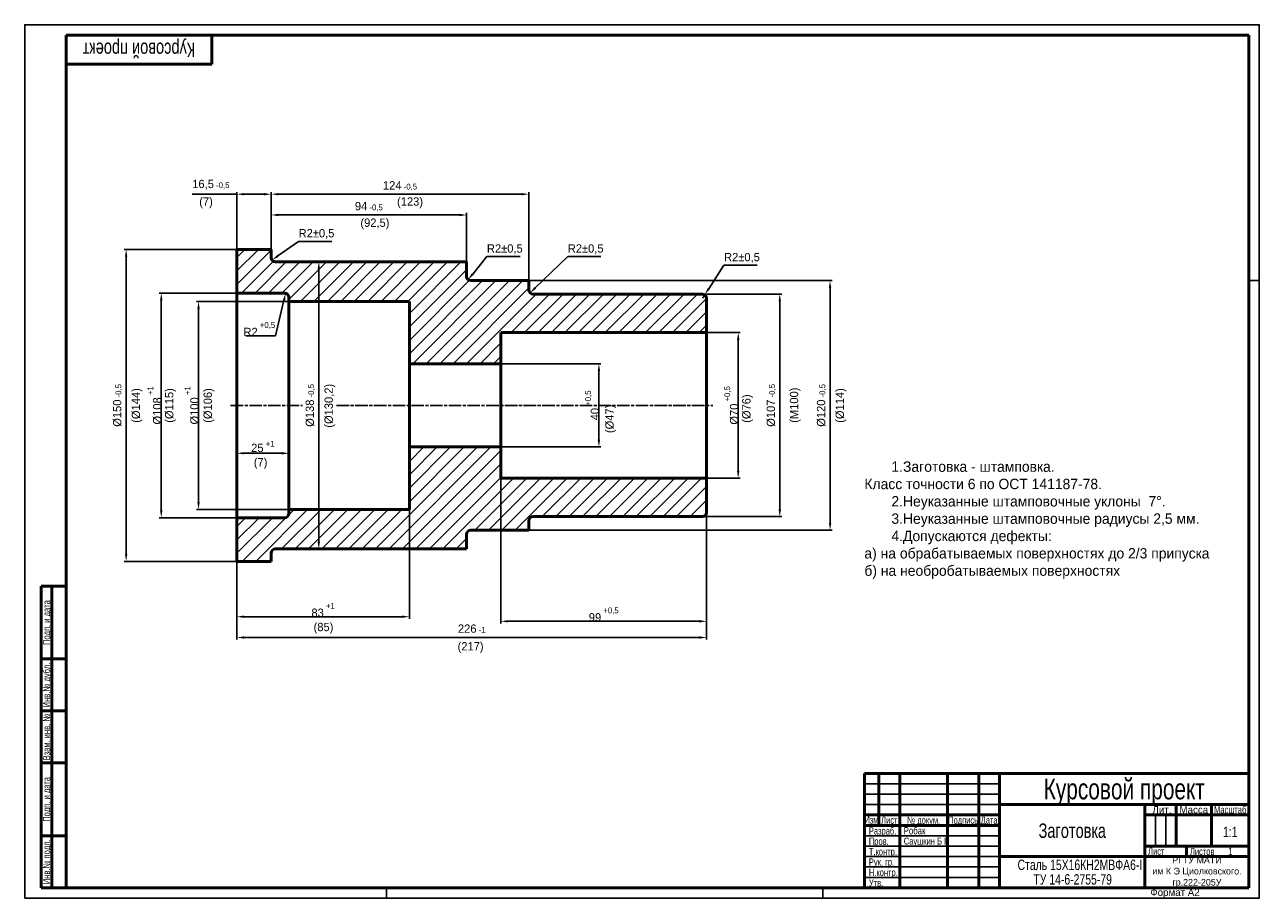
# Model space of a CAD drawing. Header units: millimetres. Extents: x 0 to 594, y 0 to 420.
import ezdxf
from ezdxf.enums import TextEntityAlignment as Align

# ---------------------------------------------------------------- set-up
doc = ezdxf.new("R2010")
doc.units = ezdxf.units.MM
doc.linetypes.add('AM_ISO08W050x2', pattern=[9, 6, -0.75, 1.5, -0.75])
for name, color, linetype, lineweight in [('AM_0', 7, 'Continuous', 50), ('AM_5', 3, 'Continuous', 25), ('AM_6', 2, 'Continuous', 35), ('AM_7', 4, 'AM_ISO08W050x2', 25), ('AM_8', 1, 'Continuous', 25)]:
    doc.layers.add(name, color=color, linetype=linetype, lineweight=lineweight)
doc.styles.get("Standard").update_dxf_attribs({"font": 'aaa.shx'})
doc.dimstyles.new('AM_ISO', dxfattribs={"dimtxt": 4, "dimasz": 3.5, "dimexe": 1, "dimexo": 0, "dimgap": 1.25, "dimtad": 1, "dimzin": 9, "dimtxsty": 'Standard', "dimcen": 0, "dimclrd": 3, "dimclre": 3, "dimclrt": 7, "dimadec": 0, "dimazin": 3, "dimtp": 0.1, "dimtm": 0.1, "dimtfac": 0.71, "dimtmove": 0, "dimatfit": 2, "dimldrblk": 'Сварка пр', "dimfxl": 0, "dimlwd": -1, "dimlwe": -1, "dimarcsym": 0})
doc.dimstyles.new('AM_ISO$4', dxfattribs={"dimtxt": 4, "dimasz": 3.5, "dimexe": 1, "dimexo": 0, "dimgap": 1.25, "dimtad": 1, "dimtoh": 1, "dimzin": 9, "dimtxsty": 'Standard', "dimcen": 0, "dimclrd": 3, "dimclre": 3, "dimclrt": 7, "dimadec": 0, "dimazin": 3, "dimtp": 0.1, "dimtm": 0.1, "dimtfac": 0.71, "dimtmove": 0, "dimatfit": 2, "dimldrblk": 'Сварка пр', "dimfxl": 0, "dimlwd": -1, "dimlwe": -1, "dimarcsym": 0})

# ---------------------------------------------------------------- blocks, each defined once
blk = doc.blocks.new('*D4')
at = {"layer": 'AM_5', "color": 3}
for p, q in [((102.09, 182.94), (102.09, 214.92)), ((105.59, 213.92), (123.59, 213.92)), ((127.09, 186.94), (127.09, 214.92))]:
    blk.add_line(p, q, dxfattribs=at)
for points in [[(105.59, 214.5), (105.59, 213.33), (102.09, 213.92)], [(123.59, 214.5), (123.59, 213.33), (127.09, 213.92)]]:
    blk.add_solid(points, dxfattribs=at)
at = {"layer": 'Defpoints', "color": 0}
for p in [(127.09, 213.92), (127.09, 186.94), (102.09, 182.94)]:
    blk.add_point(p, dxfattribs=at)
at = {"layer": 'AM_5', "color": 7, "insert": (114.59, 217.17), "char_height": 4, "attachment_point": 5}
blk.add_mtext('\\A1;25{}{\\A1;{\\H0.7x;\\C2;\\S +1^ ;}}', dxfattribs=at)
blk = doc.blocks.new('Сварка пр')
blk.add_hatch(color=3).paths.add_polyline_path([(-1.2, 0), (-1.2, -0.2), (0, 0)])
at = {"color": 3}
blk.add_lwpolyline([(0, 0), (-1.2, 0), (-1.2, -0.2), (0, 0)], dxfattribs=at)
blk = doc.blocks.new('*D5')
at = {"layer": 'AM_5', "color": 3}
for p, q in [((120.62, 270.37), (124.74, 287.48)), ((106.4, 270.37), (120.62, 270.37))]:
    blk.add_line(p, q, dxfattribs=at)
blk.add_solid([(124.17, 287.62), (125.3, 287.35), (125.56, 290.88)], dxfattribs=at)
at = {"layer": 'Defpoints', "color": 0}
for p in [(125.09, 288.94), (125.56, 290.88)]:
    blk.add_point(p, dxfattribs=at)
at = {"layer": 'AM_5', "color": 7, "insert": (112.89, 273.63), "char_height": 4, "attachment_point": 5}
blk.add_mtext('R2{}{\\A1;{\\H0.7x;\\C2;\\S +0,5^ ;}}', dxfattribs=at)
blk = doc.blocks.new('*D6')
at = {"layer": 'AM_5', "color": 3}
for p, q in [((127.09, 286.94), (82.64, 286.94)), ((83.64, 283.44), (83.64, 190.44)), ((127.09, 186.94), (82.64, 186.94))]:
    blk.add_line(p, q, dxfattribs=at)
for points in [[(83.05, 283.44), (84.22, 283.44), (83.64, 286.94)], [(83.05, 190.44), (84.22, 190.44), (83.64, 186.94)]]:
    blk.add_solid(points, dxfattribs=at)
at = {"layer": 'Defpoints', "color": 0}
for p in [(127.09, 286.94), (83.64, 186.94), (127.09, 186.94)]:
    blk.add_point(p, dxfattribs=at)
at = {"layer": 'AM_5', "color": 7, "insert": (80.39, 236.94), "char_height": 4, "attachment_point": 5, "rotation": 90}
blk.add_mtext('%%c100{}{\\A1;{\\H0.7x;\\C2;\\S +1^ ;}}', dxfattribs=at)
blk = doc.blocks.new('*D7')
at = {"layer": 'AM_5', "color": 3}
for p, q in [((102.09, 290.94), (64.71, 290.94)), ((65.71, 186.44), (65.71, 287.44)), ((102.09, 182.94), (64.71, 182.94))]:
    blk.add_line(p, q, dxfattribs=at)
for points in [[(65.13, 287.44), (66.3, 287.44), (65.71, 290.94)], [(65.13, 186.44), (66.3, 186.44), (65.71, 182.94)]]:
    blk.add_solid(points, dxfattribs=at)
at = {"layer": 'Defpoints', "color": 0}
for p in [(65.71, 290.94), (102.09, 290.94), (102.09, 182.94)]:
    blk.add_point(p, dxfattribs=at)
at = {"layer": 'AM_5', "color": 7, "insert": (62.46, 236.94), "char_height": 4, "attachment_point": 5, "rotation": 90}
blk.add_mtext('%%c108{}{\\A1;{\\H0.7x;\\C2;\\S +1^ ;}}', dxfattribs=at)
blk = doc.blocks.new('*D8')
at = {"layer": 'AM_5', "color": 3}
for p, q in [((102.09, 311.94), (47.81, 311.94)), ((48.81, 165.44), (48.81, 308.44)), ((102.09, 161.94), (47.81, 161.94))]:
    blk.add_line(p, q, dxfattribs=at)
for points in [[(48.23, 308.44), (49.4, 308.44), (48.81, 311.94)], [(48.23, 165.44), (49.4, 165.44), (48.81, 161.94)]]:
    blk.add_solid(points, dxfattribs=at)
at = {"layer": 'Defpoints', "color": 0}
for p in [(48.81, 311.94), (102.09, 311.94), (102.09, 161.94)]:
    blk.add_point(p, dxfattribs=at)
at = {"layer": 'AM_5', "color": 7, "insert": (44.56, 236.94), "char_height": 4, "attachment_point": 5, "rotation": 90}
blk.add_mtext('%%c150{}{\\A1;{\\H1.5x;}{\\H0.7x;\\C2;\\S^  -0,5;}}', dxfattribs=at)
blk = doc.blocks.new('*D9')
at = {"layer": 'AM_5', "color": 3}
for p, q in [((102.09, 311.94), (102.09, 339.5)), ((118.59, 311.94), (118.59, 339.5)), ((102.09, 338.5), (80.56, 338.5)), ((115.09, 338.5), (105.59, 338.5))]:
    blk.add_line(p, q, dxfattribs=at)
for points in [[(105.59, 339.08), (105.59, 337.91), (102.09, 338.5)], [(115.09, 339.08), (115.09, 337.91), (118.59, 338.5)]]:
    blk.add_solid(points, dxfattribs=at)
at = {"layer": 'Defpoints', "color": 0}
for p in [(102.09, 338.5), (102.09, 311.94), (118.59, 311.94)]:
    blk.add_point(p, dxfattribs=at)
at = {"layer": 'AM_5', "color": 7, "insert": (89.58, 343.05), "char_height": 4, "attachment_point": 5}
blk.add_mtext('16,5{}{\\A1;{\\H1.5x;}{\\H0.7x;\\C2;\\S^  -0,5;}}', dxfattribs=at)
blk = doc.blocks.new('*D10')
at = {"layer": 'AM_5', "color": 3}
for p, q in [((118.59, 311.94), (118.59, 329.5)), ((122.09, 328.5), (209.09, 328.5)), ((212.59, 305.94), (212.59, 329.5))]:
    blk.add_line(p, q, dxfattribs=at)
for points in [[(122.09, 329.08), (122.09, 327.91), (118.59, 328.5)], [(209.09, 329.08), (209.09, 327.91), (212.59, 328.5)]]:
    blk.add_solid(points, dxfattribs=at)
at = {"layer": 'Defpoints', "color": 0}
for p in [(212.59, 328.5), (118.59, 311.94), (212.59, 305.94)]:
    blk.add_point(p, dxfattribs=at)
at = {"layer": 'AM_5', "color": 7, "insert": (165.59, 332.75), "char_height": 4, "attachment_point": 5}
blk.add_mtext('94{}{\\A1;{\\H1.5x;}{\\H0.7x;\\C2;\\S^  -0,5;}}', dxfattribs=at)
blk = doc.blocks.new('*D11')
at = {"layer": 'AM_5', "color": 3}
for p, q in [((118.59, 311.94), (118.59, 339.5)), ((242.59, 296.94), (242.59, 339.5)), ((122.09, 338.5), (239.09, 338.5))]:
    blk.add_line(p, q, dxfattribs=at)
for points in [[(122.09, 339.08), (122.09, 337.91), (118.59, 338.5)], [(239.09, 339.08), (239.09, 337.91), (242.59, 338.5)]]:
    blk.add_solid(points, dxfattribs=at)
at = {"layer": 'Defpoints', "color": 0}
for p in [(242.59, 338.5), (118.59, 311.94), (242.59, 296.94)]:
    blk.add_point(p, dxfattribs=at)
at = {"layer": 'AM_5', "color": 7, "insert": (180.59, 342.75), "char_height": 4, "attachment_point": 5}
blk.add_mtext('124{}{\\A1;{\\H1.5x;}{\\H0.7x;\\C2;\\S^  -0,5;}}', dxfattribs=at)
blk = doc.blocks.new('*D12')
at = {"layer": 'AM_5', "color": 3}
for p, q in [((131.76, 315.82), (121.81, 308.8)), ((147.78, 315.82), (131.76, 315.82))]:
    blk.add_line(p, q, dxfattribs=at)
blk.add_solid([(121.48, 309.28), (122.15, 308.33), (118.95, 306.79)], dxfattribs=at)
at = {"layer": 'Defpoints', "color": 0}
for p in [(118.95, 306.79), (120.59, 307.94)]:
    blk.add_point(p, dxfattribs=at)
at = {"layer": 'AM_5', "color": 7, "insert": (140.4, 319.37), "char_height": 4, "attachment_point": 5}
blk.add_mtext('R2{}{%%p0,5}', dxfattribs=at)
blk = doc.blocks.new('*D13')
at = {"layer": 'AM_5', "color": 3}
for p, q in [((222.36, 308.47), (215.54, 300.1)), ((238.38, 308.47), (222.36, 308.47))]:
    blk.add_line(p, q, dxfattribs=at)
blk.add_solid([(215.09, 300.47), (215.99, 299.73), (213.32, 297.39)], dxfattribs=at)
at = {"layer": 'Defpoints', "color": 0}
for p in [(213.32, 297.39), (214.59, 298.94)]:
    blk.add_point(p, dxfattribs=at)
at = {"layer": 'AM_5', "color": 7, "insert": (230.99, 312.02), "char_height": 4, "attachment_point": 5}
blk.add_mtext('R2{}{%%p0,5}', dxfattribs=at)
blk = doc.blocks.new('*D14')
at = {"layer": 'AM_5', "color": 3}
for p, q in [((261.26, 308.47), (245.67, 293.48)), ((277.27, 308.47), (261.26, 308.47))]:
    blk.add_line(p, q, dxfattribs=at)
blk.add_solid([(245.27, 293.9), (246.07, 293.06), (243.15, 291.05)], dxfattribs=at)
at = {"layer": 'Defpoints', "color": 0}
for p in [(244.59, 292.44), (243.15, 291.05)]:
    blk.add_point(p, dxfattribs=at)
at = {"layer": 'AM_5', "color": 7, "insert": (269.89, 312.02), "char_height": 4, "attachment_point": 5}
blk.add_mtext('R2{}{%%p0,5}', dxfattribs=at)
blk = doc.blocks.new('*D15')
at = {"layer": 'AM_5', "color": 3}
for p, q in [((185.09, 186.94), (185.09, 134.33)), ((102.09, 161.94), (102.09, 134.33)), ((105.59, 135.33), (181.59, 135.33))]:
    blk.add_line(p, q, dxfattribs=at)
for points in [[(105.59, 135.91), (105.59, 134.75), (102.09, 135.33)], [(181.59, 135.91), (181.59, 134.75), (185.09, 135.33)]]:
    blk.add_solid(points, dxfattribs=at)
at = {"layer": 'Defpoints', "color": 0}
for p in [(185.09, 186.94), (102.09, 161.94), (185.09, 135.33)]:
    blk.add_point(p, dxfattribs=at)
at = {"layer": 'AM_5', "color": 7, "insert": (143.59, 138.58), "char_height": 4, "attachment_point": 5}
blk.add_mtext('83{}{\\A1;{\\H0.7x;\\C2;\\S +1^ ;}}', dxfattribs=at)
blk = doc.blocks.new('*D16')
at = {"layer": 'AM_5', "color": 3}
for p, q in [((166.59, 305.94), (140.5, 305.94)), ((141.5, 302.44), (141.5, 171.44)), ((166.59, 167.94), (140.5, 167.94))]:
    blk.add_line(p, q, dxfattribs=at)
for points in [[(140.91, 302.44), (142.08, 302.44), (141.5, 305.94)], [(140.91, 171.44), (142.08, 171.44), (141.5, 167.94)]]:
    blk.add_solid(points, dxfattribs=at)
at = {"layer": 'Defpoints', "color": 0}
for p in [(166.59, 305.94), (141.5, 167.94), (166.59, 167.94)]:
    blk.add_point(p, dxfattribs=at)
at = {"layer": 'AM_5', "color": 7, "insert": (137.25, 236.94), "char_height": 4, "attachment_point": 5, "rotation": 90}
blk.add_mtext('%%c138{}{\\A1;{\\H1.5x;}{\\H0.7x;\\C2;\\S^  -0,5;}}', dxfattribs=at)
blk = doc.blocks.new('*D17')
at = {"layer": 'AM_5', "color": 3}
for p, q in [((242.59, 296.94), (388.48, 296.94)), ((387.48, 293.44), (387.48, 180.44)), ((242.59, 176.94), (388.48, 176.94))]:
    blk.add_line(p, q, dxfattribs=at)
for points in [[(386.9, 293.44), (388.07, 293.44), (387.48, 296.94)], [(386.9, 180.44), (388.07, 180.44), (387.48, 176.94)]]:
    blk.add_solid(points, dxfattribs=at)
at = {"layer": 'Defpoints', "color": 0}
for p in [(242.59, 296.94), (242.59, 176.94), (387.48, 176.94)]:
    blk.add_point(p, dxfattribs=at)
at = {"layer": 'AM_5', "color": 7, "insert": (383.23, 236.94), "char_height": 4, "attachment_point": 5, "rotation": 90}
blk.add_mtext('%%c120{}{\\A1;{\\H1.5x;}{\\H0.7x;\\C2;\\S^  -0,5;}}', dxfattribs=at)
blk = doc.blocks.new('*D18')
at = {"layer": 'AM_5', "color": 3}
for p, q in [((328.09, 290.44), (364.29, 290.44)), ((363.29, 286.94), (363.29, 186.94)), ((328.09, 183.44), (364.29, 183.44))]:
    blk.add_line(p, q, dxfattribs=at)
for points in [[(362.7, 286.94), (363.87, 286.94), (363.29, 290.44)], [(362.7, 186.94), (363.87, 186.94), (363.29, 183.44)]]:
    blk.add_solid(points, dxfattribs=at)
at = {"layer": 'Defpoints', "color": 0}
for p in [(328.09, 290.44), (328.09, 183.44), (363.29, 183.44)]:
    blk.add_point(p, dxfattribs=at)
at = {"layer": 'AM_5', "color": 7, "insert": (359.04, 236.94), "char_height": 4, "attachment_point": 5, "rotation": 90}
blk.add_mtext('%%c107{}{\\A1;{\\H1.5x;}{\\H0.7x;\\C2;\\S^  -0,5;}}', dxfattribs=at)
blk = doc.blocks.new('*D19')
at = {"layer": 'AM_5', "color": 3}
for p, q in [((229.09, 236.94), (229.09, 132.12)), ((328.09, 236.94), (328.09, 132.12)), ((232.59, 133.12), (324.59, 133.12))]:
    blk.add_line(p, q, dxfattribs=at)
for points in [[(232.59, 133.7), (232.59, 132.53), (229.09, 133.12)], [(324.59, 133.7), (324.59, 132.53), (328.09, 133.12)]]:
    blk.add_solid(points, dxfattribs=at)
at = {"layer": 'Defpoints', "color": 0}
for p in [(229.09, 236.94), (328.09, 236.94), (328.09, 133.12)]:
    blk.add_point(p, dxfattribs=at)
at = {"layer": 'AM_5', "color": 7, "insert": (278.59, 136.37), "char_height": 4, "attachment_point": 5}
blk.add_mtext('99{}{\\A1;{\\H0.7x;\\C2;\\S +0,5^ ;}}', dxfattribs=at)
blk = doc.blocks.new('*D20')
at = {"layer": 'AM_5', "color": 3}
for p, q in [((328.09, 271.94), (344.29, 271.94)), ((343.29, 268.44), (343.29, 205.44)), ((328.09, 201.94), (344.29, 201.94))]:
    blk.add_line(p, q, dxfattribs=at)
for points in [[(342.7, 268.44), (343.87, 268.44), (343.29, 271.94)], [(342.7, 205.44), (343.87, 205.44), (343.29, 201.94)]]:
    blk.add_solid(points, dxfattribs=at)
at = {"layer": 'Defpoints', "color": 0}
for p in [(328.09, 271.94), (328.09, 201.94), (343.29, 201.94)]:
    blk.add_point(p, dxfattribs=at)
at = {"layer": 'AM_5', "color": 7, "insert": (340.03, 236.94), "char_height": 4, "attachment_point": 5, "rotation": 90}
blk.add_mtext('%%c70{}{\\A1;{\\H0.7x;\\C2;\\S +0,5^ ;}}', dxfattribs=at)
blk = doc.blocks.new('*D21')
at = {"layer": 'AM_5', "color": 3}
for p, q in [((229.09, 256.94), (277.26, 256.94)), ((276.26, 253.44), (276.26, 220.44)), ((229.09, 216.94), (277.26, 216.94))]:
    blk.add_line(p, q, dxfattribs=at)
for points in [[(275.68, 253.44), (276.84, 253.44), (276.26, 256.94)], [(275.68, 220.44), (276.84, 220.44), (276.26, 216.94)]]:
    blk.add_solid(points, dxfattribs=at)
at = {"layer": 'Defpoints', "color": 0}
for p in [(229.09, 256.94), (229.09, 216.94), (276.26, 216.94)]:
    blk.add_point(p, dxfattribs=at)
at = {"layer": 'AM_5', "color": 7, "insert": (273, 236.94), "char_height": 4, "attachment_point": 5, "rotation": 90}
blk.add_mtext('40{}{\\A1;{\\H0.7x;\\C2;\\S +0,5^ ;}}', dxfattribs=at)
blk = doc.blocks.new('*D22')
at = {"layer": 'AM_5', "color": 3}
for p, q in [((328.09, 183.44), (328.09, 124.33)), ((102.09, 161.94), (102.09, 124.33)), ((105.59, 125.33), (324.59, 125.33))]:
    blk.add_line(p, q, dxfattribs=at)
for points in [[(105.59, 125.91), (105.59, 124.75), (102.09, 125.33)], [(324.59, 125.91), (324.59, 124.75), (328.09, 125.33)]]:
    blk.add_solid(points, dxfattribs=at)
at = {"layer": 'Defpoints', "color": 0}
for p in [(328.09, 183.44), (102.09, 161.94), (328.09, 125.33)]:
    blk.add_point(p, dxfattribs=at)
at = {"layer": 'AM_5', "color": 7, "insert": (215.09, 129.58), "char_height": 4, "attachment_point": 5}
blk.add_mtext('226{}{\\A1;{\\H1.5x;}{\\H0.7x;\\C2;\\S^  -1;}}', dxfattribs=at)
blk = doc.blocks.new('A2')
at = {"color": 7, "lineweight": 50}
for p, q in [((20, 415), (589, 415)), ((20, 5), (20, 415)), ((90, 401), (90, 415)), ((8, 5), (8, 150)), ((8, 150), (20, 150)), ((13, 5), (13, 150)), ((8, 115), (20, 115)), ((8, 90), (20, 90)), ((8, 65), (20, 65)), ((8, 30), (20, 30)), ((8, 5), (20, 5))]:
    blk.add_line(p, q, dxfattribs=at)
at = {"lineweight": 50}
for p, q in [((589, 415), (589, 5)), ((589, 5), (20, 5))]:
    blk.add_line(p, q, dxfattribs=at)
at = {"color": 6}
blk.add_line((594, 297), (589, 297), dxfattribs=at)
at = {"color": 6, "lineweight": 25}
for p, q in [((174, 0), (174, 5)), ((384, 0), (384, 5))]:
    blk.add_line(p, q, dxfattribs=at)
blk.add_lwpolyline([(0, 0), (594, 0), (594, 420), (0, 420)], close=True, dxfattribs=at)
at = {"color": 7, "lineweight": 50}
blk.add_lwpolyline([(90, 401), (20, 401)], dxfattribs=at)
at = {"color": 5, "lineweight": 35, "width": 0.75}
for s, p in [('Подп. и дата', (10.5, 132.5)), ('Инв.№ дубл.', (10.5, 102.5)), ('Взам. инв. №', (10.5, 77.5)), ('Подп. и дата', (10.5, 47.5)), ('Инв.№ подл.', (10.5, 17.5))]:
    blk.add_text(s, height=3.5, rotation=90, dxfattribs=at).set_placement(p, align=Align.MIDDLE_CENTER)
at = {"color": 5, "lineweight": 35}
blk.add_text('Формат А2', height=3.5, dxfattribs=at).set_placement((541.55, 1.02))
at = {"color": 7, "lineweight": 70, "ltscale": 0.75, "width": 0.75}
blk.add_attdef('NUMB', text='', height=7, rotation=180, dxfattribs=at).set_placement((55, 411.4), align=Align.CENTER)
blk = doc.blocks.new('SHTAMP СТУДЕНТ')
at = {"color": 7, "lineweight": 50}
for p, q in [((-185, 55), (0, 55)), ((-185, 55), (-185, 0)), ((-178, 30), (-178, 55)), ((-168, 0), (-168, 55)), ((-145, 0), (-145, 55)), ((-130, 0), (-130, 55)), ((-120, 0), (-120, 55)), ((-120, 40), (0, 40)), ((-50, 0), (-50, 40)), ((-35, 20), (-35, 40)), ((-18, 20), (-18, 40)), ((-185, 35), (-120, 35)), ((-185, 30), (-120, 30)), ((-50, 35), (0, 35)), ((-50, 20), (0, 20)), ((-30, 15), (-30, 20)), ((-120, 15), (0, 15))]:
    blk.add_line(p, q, dxfattribs=at)
for p, q in [((0, 0), (0, 55)), ((-185, 0), (0, 0))]:
    blk.add_line(p, q)
at = {"color": 6, "lineweight": 25}
for p, q in [((-120, 50), (-185, 50)), ((-120, 45), (-185, 45)), ((-120, 40), (-185, 40)), ((-45, 20), (-45, 35)), ((-40, 20), (-40, 35)), ((-120, 25), (-185, 25)), ((-120, 20), (-185, 20)), ((-120, 15), (-185, 15)), ((-120, 10), (-185, 10)), ((-120, 5), (-185, 5))]:
    blk.add_line(p, q, dxfattribs=at)
at = {"color": 5, "lineweight": 35}
for s, p in [(' Лит.', (-42.5, 37.5)), ('Масса', (-26.5, 37.5))]:
    blk.add_text(s, height=3.5, dxfattribs=at).set_placement(p, align=Align.MIDDLE_CENTER)
at = {"color": 5, "lineweight": 35, "width": 0.75}
for s, p in [('Масштаб', (-9, 37.5)), ('Изм', (-181.63, 32.59)), ('Лист', (-173, 32.5)), ('№ докум.', (-156.5, 32.5)), ('Подпись', (-137.5, 32.5)), ('Дата', (-125, 32.5))]:
    blk.add_text(s, height=3.5, dxfattribs=at).set_placement(p, align=Align.MIDDLE_CENTER)
for s, p in [('Разраб.', (-182.85, 25.6)), ('Пров.', (-182.85, 20.6)), ('Т.контр.', (-182.85, 15.6)), ('Лист', (-48.51, 15.78)), ('Листов', (-28.39, 15.68)), ('Рук. гр.', (-182.85, 10.6)), ('Н.контр.', (-182.85, 5.6)), ('Утв.', (-182.85, 0.6))]:
    blk.add_text(s, height=3.5, dxfattribs=at).set_placement(p)
at = {"color": 7, "lineweight": 70, "ltscale": 0.75, "width": 0.75}
for tag, height, p in [('NUMB', 10, (-60, 47.5)), ('NAME1', 7, (-85, 35.75)), ('NAME2', 7, (-85, 27.45)), ('NAME3', 7, (-85, 19.15))]:
    blk.add_attdef(tag, text='', height=height, dxfattribs=at).set_placement(p, align=Align.MIDDLE_CENTER)
at = {"color": 7, "width": 0.75, "flags": 12}
blk.add_attdef('GEN-TITLE-SCA{40.5}', text='', height=5, dxfattribs=at).set_placement((-8.99, 24.38), align=Align.CENTER)
at = {"color": 1, "lineweight": 35, "ltscale": 0.75, "width": 0.8}
for tag, p in [('RAZRAB', (-166.08, 25.67)), ('PROVER', (-166.08, 20.78))]:
    blk.add_attdef(tag, p, '', height=3.5, dxfattribs=at)
at = {"color": 2, "width": 0.55}
blk.add_attdef('GEN-TITLE-DAT{2.7}', text='', height=3.5, dxfattribs=at).set_placement((-125, 27.5), align=Align.MIDDLE_CENTER)
at = {"color": 7, "lineweight": 35, "ltscale": 0.75, "width": 0.8}
blk.add_attdef('MASS', text='', height=5, dxfattribs=at).set_placement((-26.45, 24.38), align=Align.CENTER)
at = {"color": 1, "lineweight": 35, "ltscale": 0.75, "width": 0.75}
for tag, p in [('LIST', (-35.97, 15.87)), ('LISTOV', (-8.91, 15.73))]:
    blk.add_attdef(tag, text='', height=3.5, dxfattribs=at).set_placement(p, align=Align.CENTER)
at = {"color": 7, "lineweight": 50, "ltscale": 0.75, "width": 0.75}
for tag, p in [('MATER1', (-98.43, 8.52)), ('MATER2', (-98.43, 1.52))]:
    blk.add_attdef(tag, p, '', height=5, dxfattribs=at)
blk.add_attdef('MATER', text='', height=5, dxfattribs=at).set_placement((-101.07, 5.22), align=Align.RIGHT)
at = {"color": 2, "width": 0.65}
blk.add_attdef('GEN-TITLE-DWG{40.5}', (-184, -4), '', height=3, dxfattribs=at)
blk = doc.blocks.new('*D27')
at = {"layer": 'AM_5', "color": 3}
for p, q in [((329.1, 293.05), (336.45, 304.32)), ((336.45, 304.32), (352.47, 304.32)), ((326.09, 288.44), (327.18, 290.12))]:
    blk.add_line(p, q, dxfattribs=at)
blk.add_solid([(328.61, 293.36), (329.58, 292.73), (327.18, 290.12)], dxfattribs=at)
at = {"layer": 'Defpoints', "color": 0}
for p in [(326.09, 288.44), (327.18, 290.12)]:
    blk.add_point(p, dxfattribs=at)
at = {"layer": 'AM_5', "color": 7, "insert": (345.09, 307.87), "char_height": 4, "attachment_point": 5}
blk.add_mtext('R2{}{%%p0,5}', dxfattribs=at)

msp = doc.modelspace()

# ---------------------------------------------------------------- hatches: boundary and pattern name
at = {"layer": 'AM_8'}
h = msp.add_hatch(dxfattribs=at)
h.set_pattern_fill('_U', color=256, scale=4.571429, angle=45, style=0, pattern_type=0)
h.set_pattern_definition([(45, (102.089, 236.9405), (-3.23249, 3.23249), [])])
edge = h.paths.add_edge_path()
edge.add_line((125.089, 182.94), (102.089, 182.94))
edge.add_line((102.089, 182.94), (102.089, 161.94))
edge.add_line((102.089, 161.94), (118.589, 161.94))
edge.add_line((118.589, 161.94), (118.589, 165.94))
edge.add_arc((120.589, 165.94), 2, 90, 180, ccw=False)
edge.add_line((120.589, 167.94), (212.589, 167.94))
edge.add_line((212.589, 167.94), (212.589, 174.94))
edge.add_arc((214.589, 174.94), 2, 90, 180, ccw=False)
edge.add_line((214.589, 176.94), (242.589, 176.94))
edge.add_line((242.589, 176.94), (242.589, 181.44))
edge.add_arc((244.589, 181.44), 2, 90, 180, ccw=False)
edge.add_line((244.589, 183.44), (328.089, 183.44))
edge.add_line((328.089, 183.44), (328.089, 201.94))
edge.add_line((328.089, 201.94), (229.089, 201.94))
edge.add_line((229.089, 201.94), (229.089, 216.94))
edge.add_line((229.089, 216.94), (185.089, 216.94))
edge.add_line((185.089, 216.94), (185.089, 186.94))
edge.add_line((185.089, 186.94), (127.089, 186.94))
edge.add_line((127.089, 186.94), (127.089, 184.94))
edge.add_arc((125.089, 184.94), 2, -90, 0, ccw=False)
edge = h.paths.add_edge_path()
edge.add_line((102.089, 290.94), (125.089, 290.94))
edge.add_arc((125.089, 288.94), 2, 0, 90, ccw=False)
edge.add_line((127.089, 288.94), (127.089, 286.94))
edge.add_line((127.089, 286.94), (185.089, 286.94))
edge.add_line((185.089, 286.94), (185.089, 256.94))
edge.add_line((185.089, 256.94), (229.089, 256.94))
edge.add_line((229.089, 256.94), (229.089, 271.94))
edge.add_line((229.089, 271.94), (328.089, 271.94))
edge.add_line((328.089, 271.94), (328.089, 290.44))
edge.add_line((328.089, 290.44), (244.589, 290.44))
edge.add_arc((244.589, 292.44), 2, 180, 270, ccw=False)
edge.add_line((242.589, 292.44), (242.589, 296.94))
edge.add_line((242.589, 296.94), (214.589, 296.94))
edge.add_arc((214.589, 298.94), 2, 180, 270, ccw=False)
edge.add_line((212.589, 298.94), (212.589, 305.94))
edge.add_line((212.589, 305.94), (120.589, 305.94))
edge.add_arc((120.589, 307.94), 2, 180, 270, ccw=False)
edge.add_line((118.589, 307.94), (118.589, 311.94))
edge.add_line((118.589, 311.94), (102.089, 311.94))
edge.add_line((102.089, 311.94), (102.089, 290.94))

# ---------------------------------------------------------------- linework, layer by layer
at = {"layer": 'AM_0'}
for p, q in [((102.089, 311.94), (118.589, 311.94)), ((102.089, 311.94), (102.089, 161.94)), ((118.589, 311.94), (118.589, 307.94)), ((120.589, 305.94), (212.589, 305.94)), ((212.589, 305.94), (212.589, 298.94)), ((214.589, 296.94), (242.589, 296.94)), ((242.589, 296.94), (242.589, 292.44)), ((102.089, 290.94), (125.089, 290.94)), ((102.089, 290.94), (102.089, 182.94)), ((127.089, 288.94), (127.089, 184.94)), ((127.089, 286.94), (185.089, 286.94)), ((127.089, 286.94), (127.089, 186.94)), ((185.089, 286.94), (185.089, 186.94)), ((244.589, 290.44), (326.089, 290.44)), ((328.089, 288.44), (328.089, 185.44)), ((229.089, 271.94), (328.089, 271.94)), ((229.089, 271.94), (229.089, 201.94)), ((328.089, 271.94), (328.089, 201.94)), ((185.089, 256.94), (229.089, 256.94)), ((185.089, 256.94), (185.089, 216.94)), ((229.089, 256.94), (229.089, 216.94)), ((185.089, 216.94), (229.089, 216.94)), ((229.089, 201.94), (328.089, 201.94)), ((127.089, 186.94), (185.089, 186.94)), ((102.089, 182.94), (125.089, 182.94)), ((242.589, 181.44), (242.589, 176.94)), ((244.589, 183.44), (326.089, 183.44)), ((212.589, 174.94), (212.589, 167.94)), ((214.589, 176.94), (242.589, 176.94)), ((120.589, 167.94), (212.589, 167.94)), ((102.089, 161.94), (118.589, 161.94)), ((118.589, 165.94), (118.589, 161.94))]:
    msp.add_line(p, q, dxfattribs=at)
for centre, start, end in [((120.589, 307.94), 180, 270), ((214.589, 298.94), 180, 270), ((244.589, 292.44), 180, 270), ((125.089, 288.94), 0, 90), ((326.089, 288.44), 0, 90), ((125.089, 184.94), 270, 0), ((326.089, 185.44), 270, 0), ((244.589, 181.44), 90, 180), ((214.589, 174.94), 90, 180), ((120.589, 165.94), 90, 180)]:
    msp.add_arc(centre, 2, start, end, dxfattribs=at)
at = {"layer": 'AM_7'}
for p, q in [((99.089, 236.94), (133.668, 236.94)), ((150.047, 236.94), (331.089, 236.94))]:
    msp.add_line(p, q, dxfattribs=at)

# ---------------------------------------------------------------- block references
at = {"lineweight": 0}
msp.add_blockref('A2', (0, 0), dxfattribs=at).add_auto_attribs({'NUMB': 'Курсовой проект'})
ref = msp.add_blockref('SHTAMP СТУДЕНТ', (589, 5), dxfattribs=at)
ref.add_attrib('NUMB', 'Курсовой проект', dxfattribs={"color": 7, "lineweight": 70, "ltscale": 0.75, "height": 10, "width": 0.75}).set_placement((529, 52.5), align=Align.MIDDLE_CENTER)
ref.add_attrib('RAZRAB', 'Робак', (422.918, 30.668), dxfattribs={"color": 1, "lineweight": 35, "ltscale": 0.75, "height": 3.5, "width": 0.8})
ref.add_attrib('PROVER', 'Саушкин Б П', (422.921, 25.78), dxfattribs={"color": 1, "lineweight": 35, "ltscale": 0.75, "height": 3.3, "width": 0.8})
ref.add_attrib('NAME2', 'Заготовка', dxfattribs={"color": 7, "lineweight": 70, "ltscale": 0.75, "height": 7, "width": 0.75}).set_placement((504, 32.45), align=Align.MIDDLE_CENTER)
ref.add_attrib('MATER1', 'Сталь 15Х16КН2МВФА6-I', (477.694, 13.516), dxfattribs={"color": 7, "lineweight": 50, "ltscale": 0.75, "height": 5, "width": 0.75})
ref.add_attrib('MATER2', 'ТУ 14-6-2755-79', (485.324, 6.516), dxfattribs={"color": 7, "lineweight": 50, "ltscale": 0.75, "height": 5, "width": 0.75})
ref.add_attrib('GEN-TITLE-SCA{40.5}', '1:1', dxfattribs={"color": 7, "height": 5, "width": 0.75}).set_placement((580.013, 29.377), align=Align.CENTER)
ref.add_attrib('LISTOV', '1', dxfattribs={"color": 1, "lineweight": 35, "ltscale": 0.75, "height": 3.5, "width": 0.75}).set_placement((580.092, 20.731), align=Align.CENTER)

# ---------------------------------------------------------------- texts
at = {"layer": 'AM_6', "color": 7, "lineweight": 50}
for s, p in [('(7)', (83.968, 332.983)), ('(123)', (179.153, 332.983)), ('(92,5)', (161.513, 322.799)), ('(7)', (110.231, 207.665)), ('(85)', (138.999, 128.382)), ('(217)', (208.3, 119.1))]:
    msp.add_text(s, height=4, dxfattribs=at).set_placement(p)
for s, p in [('(%%c144)', (55.468, 228.567)), ('(%%c115)', (71.542, 228.567)), ('(%%c106)', (90.057, 228.567)), ('(%%c130,2)', (148.247, 226.214)), ('(М100)', (372.145, 228.567)), ('(%%C114)', (394.147, 228.567)), ('(%%C76)', (349.206, 228.567)), ('(%%C47)', (283.366, 223.616))]:
    msp.add_text(s, height=4, rotation=90, dxfattribs=at).set_placement(p)
for s, insert, char_height, width, attachment_point in [('       1.Заготовка - штамповка.\\PКласс точности 6 по ОСТ 141187-78.\\P       2.Неуказанные штамповочные уклоны  7%%d.\\P       3.Неуказанные штамповочные радиусы 2,5 мм.\\P       4.Допускаются дефекты:\\Pa) на обрабатываемых поверхностях до 2/3 припуска\\Pб) на необробатываемых поверхностяx', (404, 210), 5, 185, 1), ('РГТУ МАТИ\\Pим К Э Циолковского.\\Pгр.222-205У', (564, 12.5), 3.2, 50, 5)]:
    msp.add_mtext(s, dxfattribs=dict(at, insert=insert, char_height=char_height, width=width, attachment_point=attachment_point))

# ---------------------------------------------------------------- dimensions: what is measured, and where the dimension line sits
at = {"layer": 'AM_5'}
for base, p1, p2, text, override, picture, middle in [((102.089, 338.498), (118.589, 311.94), (102.089, 311.94), '<>{}{\\A1;{\\H1.5x;}{\\H0.7x;\\C2;\\S^  -0,5;}}', {"dimtp": 0, "dimtm": 0.5}, '*D9', (89.575, 343.048)), ((242.589, 338.498), (118.589, 311.94), (242.589, 296.94), '<>{}{\\A1;{\\H1.5x;}{\\H0.7x;\\C2;\\S^  -0,5;}}', {"dimtp": 0, "dimtm": 0.5}, '*D11', (180.589, 342.748)), ((212.589, 328.498), (118.589, 311.94), (212.589, 305.94), '<>{}{\\A1;{\\H1.5x;}{\\H0.7x;\\C2;\\S^  -0,5;}}', {"dimtp": 0, "dimtm": 0.5}, '*D10', (165.589, 332.748)), ((328.089, 133.116), (229.089, 236.94), (328.089, 236.94), '<>{}{\\A1;{\\H0.7x;\\C2;\\S +0,5^ ;}}', {"dimtp": 0.5, "dimtm": 0}, '*D19', (278.589, 136.374)), ((127.089, 213.917), (102.089, 182.94), (127.089, 186.94), '\\A1;<>{}{\\A1;{\\H0.7x;\\C2;\\S +1^ ;}}', {"dimtp": 1, "dimtm": 0}, '*D4', (114.589, 217.167)), ((185.089, 135.33), (102.089, 161.94), (185.089, 186.94), '<>{}{\\A1;{\\H0.7x;\\C2;\\S +1^ ;}}', {"dimtp": 1, "dimtm": 0}, '*D15', (143.589, 138.58)), ((328.089, 125.33), (102.089, 161.94), (328.089, 183.44), '<>{}{\\A1;{\\H1.5x;}{\\H0.7x;\\C2;\\S^  -1;}}', {"dimtp": 0, "dimtm": 1}, '*D22', (215.089, 129.58))]:
    dim = msp.add_linear_dim(base=base, p1=p1, p2=p2, text=text, dimstyle='AM_ISO', override=override, dxfattribs=at)
    dim.commit()
    dim.dimension.update_dxf_attribs({"geometry": picture, "text_midpoint": middle})
for center, mpoint, text, override, picture, middle in [((120.589, 307.94), (118.954, 306.788), '<>{}{%%p0,5}', {"dimsd1": 1, "dimtp": 0.5, "dimtm": 0.5, "dimtmove": 1, "dimatfit": 0}, '*D12', (131.764, 315.82)), ((214.589, 298.94), (213.325, 297.391), '<>{}{%%p0,5}', {"dimsd1": 1, "dimtp": 0.5, "dimtm": 0.5, "dimtmove": 1, "dimatfit": 0}, '*D13', (222.36, 308.468)), ((244.589, 292.44), (243.147, 291.054), '<>{}{%%p0,5}', {"dimsd1": 1, "dimtp": 0.5, "dimtm": 0.5, "dimtmove": 1, "dimatfit": 0}, '*D14', (261.256, 308.468)), ((326.089, 288.44), (327.182, 290.115), '<>{}{%%p0,5}', {"dimtp": 0.5, "dimtm": 0.5}, '*D27', (345.087, 304.32)), ((125.089, 288.94), (125.557, 290.885), '<>{}{\\A1;{\\H0.7x;\\C2;\\S +0,5^ ;}}', {"dimsd1": 1, "dimtp": 0.5, "dimtm": 0, "dimtmove": 1, "dimatfit": 0}, '*D5', (120.617, 270.372))]:
    dim = msp.add_radius_dim(center=center, mpoint=mpoint, text=text, dimstyle='AM_ISO$4', override=override, dxfattribs=at)
    dim.commit()
    dim.dimension.update_dxf_attribs({"geometry": picture, "text_midpoint": middle, "dimtype": 164})
for base, p1, p2, text, override, picture, middle in [((48.814, 311.94), (102.089, 161.94), (102.089, 311.94), '<>{}{\\A1;{\\H1.5x;}{\\H0.7x;\\C2;\\S^  -0,5;}}', {"dimpost": '%%c<>', "dimtp": 0, "dimtm": 0.5}, '*D8', (44.564, 236.94)), ((141.497, 167.94), (166.589, 305.94), (166.589, 167.94), '<>{}{\\A1;{\\H1.5x;}{\\H0.7x;\\C2;\\S^  -0,5;}}', {"dimpost": '%%c<>', "dimtp": 0, "dimtm": 0.5}, '*D16', (137.247, 236.94)), ((387.482, 176.94), (242.589, 296.94), (242.589, 176.94), '<>{}{\\A1;{\\H1.5x;}{\\H0.7x;\\C2;\\S^  -0,5;}}', {"dimpost": '%%c<>', "dimtp": 0, "dimtm": 0.5}, '*D17', (383.232, 236.94)), ((65.714, 290.94), (102.089, 182.94), (102.089, 290.94), '<>{}{\\A1;{\\H0.7x;\\C2;\\S +1^ ;}}', {"dimpost": '%%c<>', "dimtp": 1, "dimtm": 0}, '*D7', (62.464, 236.94)), ((83.638, 186.94), (127.089, 286.94), (127.089, 186.94), '<>{}{\\A1;{\\H0.7x;\\C2;\\S +1^ ;}}', {"dimpost": '%%c<>', "dimtp": 1, "dimtm": 0}, '*D6', (80.388, 236.94)), ((363.286, 183.44), (328.089, 290.44), (328.089, 183.44), '<>{}{\\A1;{\\H1.5x;}{\\H0.7x;\\C2;\\S^  -0,5;}}', {"dimpost": '%%c<>', "dimtp": 0, "dimtm": 0.5}, '*D18', (359.036, 236.94)), ((343.286, 201.94), (328.089, 271.94), (328.089, 201.94), '<>{}{\\A1;{\\H0.7x;\\C2;\\S +0,5^ ;}}', {"dimpost": '%%c<>', "dimtp": 0.5, "dimtm": 0}, '*D20', (340.028, 236.94)), ((276.26, 216.94), (229.089, 256.94), (229.089, 216.94), '<>{}{\\A1;{\\H0.7x;\\C2;\\S +0,5^ ;}}', {"dimtp": 0.5, "dimtm": 0}, '*D21', (273.003, 236.94))]:
    dim = msp.add_linear_dim(base=base, p1=p1, p2=p2, angle=90, text=text, dimstyle='AM_ISO', override=override, dxfattribs=at)
    dim.commit()
    dim.dimension.update_dxf_attribs({"geometry": picture, "text_midpoint": middle})

doc.saveas('drawing.dxf')
